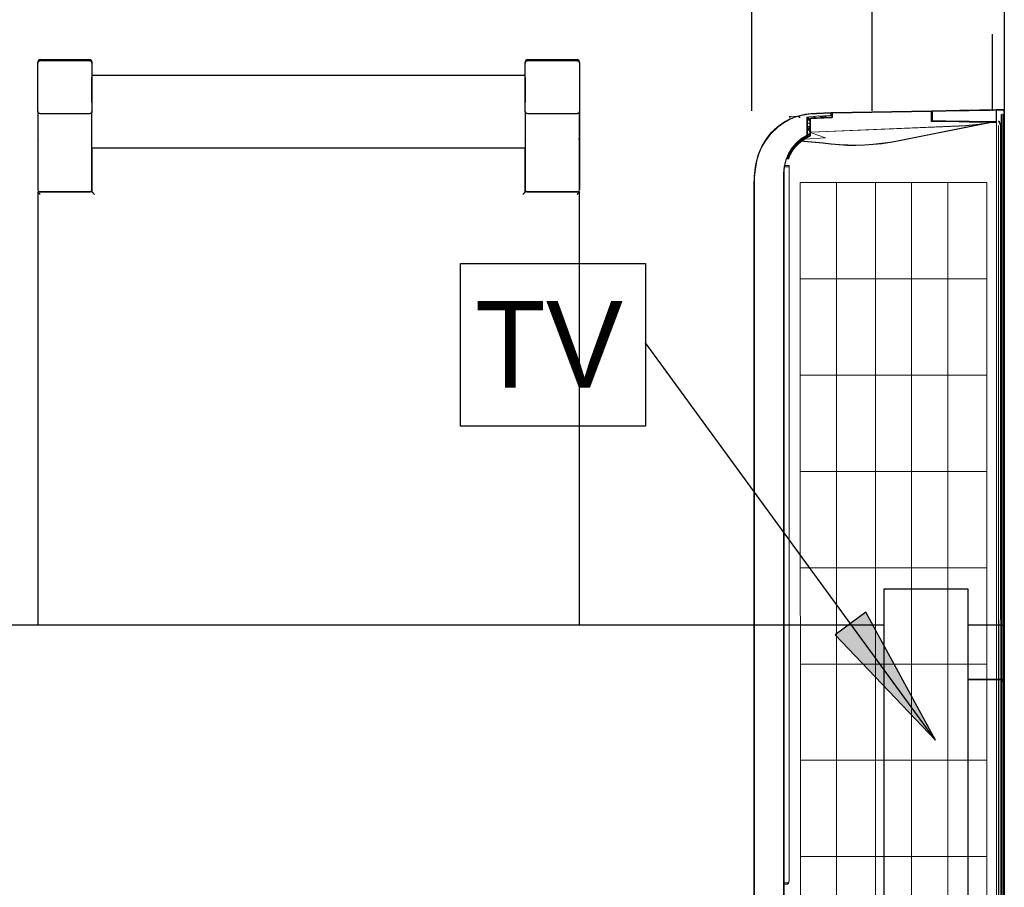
# Model space of a CAD drawing. Header units: centimetres. Extents: x -1062 to 5388, y 1642 to 2943.
# Tile 84 of 90: x 4839 to 4921, y 2526 to 2598. Entities that reach past the tile are written whole.
import ezdxf

# ---------------------------------------------------------------- set-up
doc = ezdxf.new("R2010")
doc.units = ezdxf.units.CM
doc.linetypes.add('HIDDEN', pattern=[9.525, 6.35, -3.175])
doc.layers.add('M-EQPM', color=220, linetype='Continuous', lineweight=25)
doc.layers.add('M-FREON-GAS-NEW', color=240, linetype='HIDDEN', lineweight=25, true_color=0xff003f)
for name, color, linetype in [('M-FREON-LIQUID-NEW', 150, 'Continuous'), ('M-XREF', 252, 'Continuous'), ('P-CONDENSATE', 130, 'Continuous'), ('XREF$0$Meble', 8, 'Continuous'), ('XREF$0$Notatki tekstowe', 8, 'Continuous'), ('XREF$0$Notatki tekstowe-1', 8, 'Continuous'), ('XREF$0$Wyposażenie elektryczne', 8, 'Continuous'), ('XREF$0$Ściany-2', 8, 'Continuous')]:
    doc.layers.add(name, color=color, linetype=linetype)
doc.styles.add('XREF$0$Arial', font='txt', dxfattribs={"height": 7.2})

# ---------------------------------------------------------------- blocks, each defined once
blk = doc.blocks.new('XREF$0$TV01 - TV01-849464-Aranżacja_01')
at = {"layer": 'XREF$0$Wyposażenie elektryczne'}
for p, q in [((-82.22, 2563.076), (-89.22, 2563.076)), ((-89.22, 2563.076), (-89.22, 2468.076)), ((-82.22, 2468.076), (-82.22, 2563.076)), ((-89.22, 2468.076), (-82.22, 2468.076))]:
    blk.add_line(p, q, dxfattribs=at)
blk = doc.blocks.new('XREF$0$Bimroom_Collection_Dining_Table_2022 - Dining Table-499016-Aranżacja_01')
at = {"layer": 'XREF$0$Meble'}
for p, q in [((-110, -40.5), (-107, -40.5)), ((-107, -40.5), (-109.8, -40.5)), ((-109.8, -45), (-107, -45)), ((-100, -45), (105.5, -45))]:
    blk.add_line(p, q, dxfattribs=at)
for centre, start, end in [((-109.8, -40.7), 90, 180), ((-109.8, -40.7), 90, 165), ((-109.8, -44.8), 180, 270), ((-109.8, -44.8), 180, 210), ((-109.8, -44.8), 240, 255)]:
    blk.add_arc(centre, 0.2, start, end, dxfattribs=at)
blk.add_open_spline([(-109.8, -40.3), (-109.818, -40.317), (-109.844, -40.344), (-109.877, -40.377), (-109.896, -40.396), (-109.911, -40.411), (-109.925, -40.425), (-109.942, -40.442), (-109.959, -40.459), (-109.974, -40.474), (-109.985, -40.485), (-109.997, -40.497), (-110, -40.5), (-110, -40.5)], degree=3, knots=[0, 0, 0, 0, 0.166667, 0.25, 0.333333, 0.375, 0.416667, 0.5, 0.583333, 0.666667, 0.75, 0.833333, 1, 1, 1, 1], dxfattribs=at)
blk = doc.blocks.new('XREF$0$Bimroom_Collection_Dining_Chair_2022 - Dining Chair-V11-Aranżacja_01')
at = {"layer": 'XREF$0$Meble'}
for p, q in [((-22.3, 28), (-18.2, 28)), ((-22.3, 27.908), (-18.2, 27.908)), ((18.2, 28), (22.3, 28)), ((18.2, 27.908), (22.3, 27.908)), ((-22.5, 27.8), (-22.5, 27.712)), ((-22.5, 27.8), (-22.5, 27.712)), ((-22.5, 23.696), (-22.5, 27.712)), ((-18, 27.712), (-18, 27.8)), ((-18, 27.712), (-18, 23.696)), ((18, 27.8), (18, 27.712)), ((18, 27.8), (18, 27.712)), ((18, 23.696), (18, 27.712)), ((22.5, 27.712), (22.5, 27.8)), ((22.5, 27.712), (22.5, 23.696)), ((18, 26.67), (-18, 26.67)), ((-18, 24.42), (-18, 26.498)), ((18, 26.498), (18, 24.42)), ((-22.5, 23.696), (-22.5, 17.2)), ((-22.5, 23.696), (-22.5, 21.3)), ((-18.2, 23.5), (-22.3, 23.5)), ((-18, 20.677), (-18, 23.696)), ((-18, 17.2), (-18, 23.696)), ((18, 23.696), (18, 20.677)), ((18, 23.696), (18, 17.2)), ((22.3, 23.5), (18.2, 23.5)), ((22.5, 17.2), (22.5, 23.696)), ((22.5, 23.696), (22.5, 17.2)), ((22.5, 21.3), (22.5, 23.696)), ((-18, 20.677), (-18, 20.674)), ((-18, 20.677), (-18, 17)), ((-18, 20.674), (18, 20.674)), ((18, 20.674), (18, 20.677)), ((18, 17), (18, 20.677)), ((-18, 17), (-22.5, 17)), ((-22.5, 17), (-22.5, -19.014)), ((-22.3, 17), (-18.2, 17)), ((22.5, 17), (18, 17)), ((18.2, 17), (22.3, 17)), ((22.5, -19.01), (22.5, 17))]:
    blk.add_line(p, q, dxfattribs=at)
for centre, start, end in [((-22.3, 27.8), 90, 180), ((-18.2, 27.8), 360, 90), ((18.2, 27.8), 90, 180), ((22.3, 27.8), 360, 90), ((-22.3, 21.3), 141.42857, 167.14286), ((-22.3, 21.3), 141.42857, 167.14286), ((-18.2, 21.3), 0, 38.57143), ((-18.2, 21.3), 12.85714, 38.57143), ((18.2, 21.3), 141.42857, 167.14286), ((18.2, 21.3), 141.42857, 167.14286), ((22.3, 21.3), 0, 38.57143), ((22.3, 21.3), 0, 38.57143), ((-22.3, 17.2), 180, 244.28571), ((-22.3, 17.2), 180, 244.28571), ((-18.2, 17.2), 295.71429, 0), ((-18.2, 17.2), 295.71429, 0), ((18.2, 17.2), 180, 244.28571), ((18.2, 17.2), 180, 244.28571), ((22.3, 17.2), 295.71429, 360), ((22.3, 17.2), 295.71429, 0), ((-22.3, 17.2), 257.14286, 270), ((-18.2, 17.2), 270, 282.85714), ((-18.2, 17.2), 270, 282.85714), ((18.2, 17.2), 257.14286, 270), ((18.2, 17.2), 257.14286, 270), ((22.3, 17.2), 270, 282.85714)]:
    blk.add_arc(centre, 0.2, start, end, dxfattribs=at)
for points, knots in [([(-22.5, 27.712), (-22.5, 27.735), (-22.492, 27.778), (-22.463, 27.831), (-22.425, 27.867), (-22.374, 27.898), (-22.33, 27.908), (-22.3, 27.908)], [-1, -1, -1, -1, -0.785714, -0.571429, -0.428571, -0.285714, 0, 0, 0, 0]), ([(-18.2, 27.908), (-18.177, 27.908), (-18.133, 27.901), (-18.08, 27.872), (-18.043, 27.836), (-18.01, 27.786), (-18, 27.742), (-18, 27.712)], [-1, -1, -1, -1, -0.785714, -0.571429, -0.428571, -0.285714, 0, 0, 0, 0]), ([(18, 27.712), (18, 27.735), (18.008, 27.778), (18.037, 27.831), (18.075, 27.867), (18.126, 27.898), (18.17, 27.908), (18.2, 27.908)], [-1, -1, -1, -1, -0.785714, -0.571429, -0.428571, -0.285714, 0, 0, 0, 0]), ([(22.3, 27.908), (22.323, 27.908), (22.367, 27.901), (22.42, 27.872), (22.457, 27.836), (22.49, 27.786), (22.5, 27.742), (22.5, 27.712)], [-1, -1, -1, -1, -0.785714, -0.571429, -0.428571, -0.285714, 0, 0, 0, 0]), ([(-22.3, 23.5), (-22.323, 23.5), (-22.367, 23.507), (-22.42, 23.536), (-22.457, 23.572), (-22.49, 23.622), (-22.5, 23.666), (-22.5, 23.696)], [-1, -1, -1, -1, -0.785714, -0.571429, -0.428571, -0.285714, 0, 0, 0, 0]), ([(-18, 23.696), (-18, 23.673), (-18.008, 23.63), (-18.037, 23.578), (-18.075, 23.541), (-18.126, 23.51), (-18.17, 23.5), (-18.2, 23.5)], [-1, -1, -1, -1, -0.785714, -0.571429, -0.428571, -0.285714, 0, 0, 0, 0]), ([(18.2, 23.5), (18.177, 23.5), (18.133, 23.507), (18.08, 23.536), (18.043, 23.572), (18.01, 23.622), (18, 23.666), (18, 23.696)], [-1, -1, -1, -1, -0.785714, -0.571429, -0.428571, -0.285714, 0, 0, 0, 0]), ([(22.5, 23.696), (22.5, 23.673), (22.492, 23.63), (22.463, 23.578), (22.425, 23.541), (22.374, 23.51), (22.33, 23.5), (22.3, 23.5)], [-1, -1, -1, -1, -0.785714, -0.571429, -0.428571, -0.285714, 0, 0, 0, 0]), ([(-22.5, 17), (-22.5, 17), (-22.497, 16.997), (-22.485, 16.985), (-22.474, 16.974), (-22.459, 16.959), (-22.442, 16.942), (-22.422, 16.922), (-22.404, 16.904), (-22.389, 16.889), (-22.373, 16.873), (-22.344, 16.844), (-22.318, 16.817), (-22.3, 16.8)], [0, 0, 0, 0, 0.166667, 0.25, 0.333333, 0.416667, 0.5, 0.583333, 0.666667, 0.708333, 0.75, 0.833333, 1, 1, 1, 1]), ([(-18, 17), (-18, 17), (-17.997, 16.997), (-17.985, 16.985), (-17.974, 16.974), (-17.959, 16.959), (-17.942, 16.942), (-17.922, 16.922), (-17.904, 16.904), (-17.889, 16.889), (-17.873, 16.873), (-17.844, 16.844), (-17.817, 16.818), (-17.8, 16.8)], [0, 0, 0, 0, 0.166667, 0.25, 0.333333, 0.416667, 0.5, 0.583333, 0.666667, 0.708333, 0.75, 0.833333, 1, 1, 1, 1]), ([(18, 17), (18, 17), (17.997, 16.997), (17.985, 16.985), (17.974, 16.974), (17.959, 16.959), (17.942, 16.942), (17.922, 16.922), (17.904, 16.904), (17.889, 16.889), (17.873, 16.873), (17.844, 16.844), (17.818, 16.817), (17.8, 16.8)], [0, 0, 0, 0, 0.166667, 0.25, 0.333333, 0.416667, 0.5, 0.583333, 0.666667, 0.708333, 0.75, 0.833333, 1, 1, 1, 1]), ([(22.5, 17), (22.5, 17), (22.497, 16.997), (22.485, 16.985), (22.474, 16.974), (22.459, 16.959), (22.442, 16.942), (22.422, 16.922), (22.404, 16.904), (22.389, 16.889), (22.373, 16.873), (22.344, 16.844), (22.317, 16.818), (22.3, 16.8)], [0, 0, 0, 0, 0.166667, 0.25, 0.333333, 0.416667, 0.5, 0.583333, 0.666667, 0.708333, 0.75, 0.833333, 1, 1, 1, 1])]:
    blk.add_open_spline(points, degree=3, knots=knots, dxfattribs=at)
blk = doc.blocks.new('XREF')
at = {"layer": 'XREF$0$Notatki tekstowe-1'}
blk.add_hatch(color=256, dxfattribs=at).paths.add_polyline_path([(-84.928, 2538.528), (-90.731, 2549.15), (-93.282, 2547.287)])
at = {"layer": 'XREF$0$Notatki tekstowe'}
for p, q in [((-84.928, 2538.528), (-109.037, 2571.532)), ((-90.731, 2549.15), (-93.282, 2547.287)), ((-84.928, 2538.528), (-90.731, 2549.15)), ((-93.282, 2547.287), (-84.928, 2538.528))]:
    blk.add_line(p, q, dxfattribs=at)
at = {"layer": 'XREF$0$Notatki tekstowe', "flags": 128}
blk.add_lwpolyline([(-124.397, 2578.128), (-109.037, 2578.128), (-109.037, 2564.608), (-124.397, 2564.608)], close=True, dxfattribs=at)
at = {"layer": 'XREF$0$Ściany-2'}
blk.add_line((-79.22, 2666.076), (-79.22, 2432.076), dxfattribs=at)
at = {"layer": 'XREF$0$Meble'}
blk.add_blockref('XREF$0$Bimroom_Collection_Dining_Chair_2022 - Dining Chair-V11-Aranżacja_01', (-137.021, 2567.076), dxfattribs=at)
at = {"layer": 'XREF$0$Meble', "rotation": 180}
blk.add_blockref('XREF$0$Bimroom_Collection_Dining_Table_2022 - Dining Table-499016-Aranżacja_01', (-189.22, 2503.076), dxfattribs=at)
at = {"layer": 'XREF$0$Wyposażenie elektryczne'}
blk.add_blockref('XREF$0$TV01 - TV01-849464-Aranżacja_01', (0, -12), dxfattribs=at)
at = {"layer": 'XREF$0$Notatki tekstowe-1', "insert": (-123.197, 2575.023), "char_height": 7.2, "width": 13.0896, "attachment_point": 1, "line_spacing_factor": 0.936439, "style": 'XREF$0$Arial'}
blk.add_mtext('\\pxt7.05556,14.11111,21.16667,28.22222,35.27778,42.33333,49.38889,56.44444,63.5,70.55556,77.61111,84.66667,91.72222,98.77778,105.83333,112.88889,119.94444,127,134.05556,141.11111,148.16667,155.22222,162.27778,169.33333,176.38889,183.44444,190.5,197.55556,204.61111,211.66667,218.72222,225.77778;{TV}', dxfattribs=at)
blk = doc.blocks.new('A$C65818201')
at = {"lineweight": 5}
for points in [[(-418.27, -0.3), (-418.27, -0.24), (-418.25, -0.18), (-418.22, -0.13), (-418.18, -0.09), (-418.14, -0.05), (-418.09, -0.02), (-418.03, 0), (-417.97, 0)], [(-417.97, 0), (-415.97, 0)], [(-417.97, 0), (-417.97, -0.01), (-417.97, -0.04), (-417.97, -0.09)], [(-415.97, 0), (415.97, 0)], [(-418.47, -0.59), (-418.47, -0.47), (-418.47, -0.38), (-418.47, -0.32), (-418.47, -0.3)], [(-418.47, -0.3), (-418.27, -0.3)], [(-418.27, -0.59), (-418.47, -0.59)], [(-418.47, -0.59), (-418.37, -6.43)], [(-418.26, -12.35), (-418.37, -6.43)], [(-418.37, -6.43), (-418.35, -6.52), (-418.33, -6.61), (-418.28, -6.7), (-418.21, -6.77), (-418.14, -6.83), (-418.05, -6.88), (-417.96, -6.9), (-417.86, -6.91)], [(-418.27, -0.35), (-418.26, -0.27), (-418.2, -0.18), (-418.13, -0.13), (-418.03, -0.09), (-418, -0.09), (-417.97, -0.09)], [(-418.27, -0.5), (-418.26, -0.46), (-418.24, -0.42), (-418.21, -0.38), (-418.18, -0.36), (-418.13, -0.33), (-418.09, -0.31), (-418.03, -0.3), (-417.97, -0.29)], [(-418.27, -0.36), (-418.27, -0.32), (-418.27, -0.3), (-418.27, -0.3)], [(-418.27, -0.5), (-418.27, -0.44), (-418.27, -0.4), (-418.27, -0.35)], [(-418.27, -0.35), (-418.27, -0.36)], [(-418.27, -0.39), (-418.27, -0.36)], [(-418.27, -0.39), (-418.27, -0.45), (-418.27, -0.51), (-418.27, -0.59)], [(-418.17, -6.43), (-418.27, -0.5)], [(-418.17, -6.44), (-418.27, -0.59)], [(-418.17, -6.43), (-418.16, -6.39), (-418.14, -6.35), (-418.11, -6.32), (-418.08, -6.29), (-418.03, -6.26), (-417.98, -6.24), (-417.92, -6.22), (-417.86, -6.22)], [(-418.17, -6.44), (-418.17, -6.43)], [(-417.67, -6.63), (-417.76, -6.63), (-417.86, -6.61), (-417.94, -6.6), (-418.02, -6.57), (-418.08, -6.54), (-418.12, -6.5), (-418.16, -6.47), (-418.17, -6.43)], [(-417.68, -6.91), (-417.77, -6.9), (-417.86, -6.88), (-417.95, -6.83), (-418.02, -6.78), (-418.09, -6.71), (-418.13, -6.63), (-418.16, -6.54), (-418.17, -6.44)], [(-417.97, -0.09), (-417.97, -0.14), (-417.97, -0.21), (-417.97, -0.29)], [(-415.97, -0.29), (-417.97, -0.29)], [(-417.97, -0.29), (-417.86, -6.22)], [(-417.86, -6.22), (-417.86, -6.26), (-417.85, -6.29), (-417.83, -6.33), (-417.81, -6.36), (-417.78, -6.38), (-417.75, -6.39), (-417.71, -6.41), (-417.67, -6.41)], [(-417.68, -6.91), (-417.86, -6.91)], [(-417.86, -6.91), (-417.76, -12.36)], [(-417.67, -6.63), (-417.68, -6.91)], [(-417.67, -6.41), (-408.4, -6.41)], [(-417.67, -6.63), (-417.67, -6.6), (-417.67, -6.57), (-417.67, -6.54), (-417.67, -6.51), (-417.67, -6.49), (-417.67, -6.46), (-417.67, -6.43), (-417.67, -6.41)], [(-408.4, -6.63), (-417.67, -6.63)], [(415.96, -0.98), (-414.98, -0.98)], [(-414.96, -2), (415.94, -2)], [(415.93, -2.49), (-414.29, -2.49)], [(-409.11, -4.68), (-408.11, -3.91), (-406.66, -3.14), (-405.08, -2.67), (415.93, -2.51)], [(-408.5, -12.36), (-408.4, -6.41)], [(405.31, -6.5), (-408.39, -6.5)], [(415.92, -3), (-404.98, -3.15), (-406.47, -3.6), (-407.84, -4.32), (-408.34, -4.68)], [(-408.09, -6.5), (-408.2, -12.36)], [(-407.8, -6.5), (-407.9, -12.21)], [(-407.61, -6.5), (-407.71, -12.36)], [(415.89, -4.68), (-405.28, -4.68)], [(415.89, -4.84), (-405.28, -4.84)], [(-417.83, -37.3), (-417.97, -29.04), (-418.12, -20.72), (-418.26, -12.35)], [(-418.26, -12.35), (-418.25, -12.36), (-418.23, -12.36), (-418.18, -12.36), (-418.12, -12.36), (-418.04, -12.36), (-417.96, -12.36), (-417.86, -12.36), (-417.76, -12.36)], [(-417.76, -12.36), (-417.62, -20.76), (-417.47, -29.11), (-417.32, -37.39)], [(-408.93, -37.39), (-408.79, -29.11), (-408.64, -20.76), (-408.5, -12.36)], [(-408.2, -12.36), (-408.34, -20.73), (-408.49, -29.07), (-408.63, -37.33)], [(-408.5, -12.36), (-408.44, -12.36), (-408.39, -12.36), (-408.33, -12.36), (-408.29, -12.36), (-408.25, -12.36), (-408.22, -12.36), (-408.2, -12.36)], [(-407.9, -12.21), (-408.05, -20.6), (-408.19, -28.95), (-408.33, -37.23)], [(-407.9, -12.21), (-407.95, -12.21), (-408.01, -12.21), (-408.06, -12.21), (-408.11, -12.21), (-408.15, -12.21), (-408.17, -12.21), (-408.19, -12.21), (-408.2, -12.21)], [(-408.15, -37.39), (-408, -29.11), (-407.86, -20.76), (-407.71, -12.36)], [(-407.9, -12.21), (-407.71, -12.21)], [(-407.71, -12.36), (-407.49, -12.36)], [(-407.49, -12.36), (-407.48, -12.44), (-406.4, -19.32), (-406.14, -20.9)], [(-406.35, -20.92), (-406.57, -19.34), (-407.48, -12.44), (-407.49, -12.36)], [(-407.49, -12.36), (-392.4, -87.31)], [(-357.74, -169.47), (-357.74, -14.47), (362.26, -14.47)], [(-277.74, -169.47), (-277.74, -14.47)], [(-197.74, -169.47), (-197.74, -14.47)], [(-117.74, -169.47), (-117.74, -14.47)], [(-37.74, -169.47), (-37.74, -14.47)], [(42.26, -169.47), (42.26, -14.47)], [(122.26, -169.47), (122.26, -14.47)], [(202.26, -169.47), (202.26, -14.47)], [(-406.14, -20.9), (-406.16, -20.9), (-406.19, -20.9), (-406.21, -20.9), (-406.24, -20.91), (-406.27, -20.91), (-406.29, -20.91), (-406.32, -20.92), (-406.35, -20.92)], [(-404.86, -37.39), (-405.15, -31.93), (-405.65, -26.44), (-406.35, -20.92)], [(-406.14, -20.9), (-405.44, -26.42), (-404.94, -31.93), (-404.65, -37.4)], [(-392.75, -87.37), (-406.14, -20.9)], [(-417.44, -59.71), (-417.83, -37.3)], [(-417.83, -37.3), (-417.82, -37.31), (-417.79, -37.33), (-417.75, -37.35), (-417.68, -37.37), (-417.61, -37.38), (-417.52, -37.38), (-417.42, -37.39), (-417.32, -37.39)], [(-417.32, -37.39), (-416.94, -59.76)], [(-409.32, -59.57), (-408.93, -37.39)], [(-408.63, -37.33), (-409.02, -59.51)], [(-408.93, -37.39), (-408.87, -37.39), (-408.82, -37.39), (-408.77, -37.38), (-408.72, -37.37), (-408.68, -37.37), (-408.66, -37.36), (-408.64, -37.34), (-408.63, -37.33)], [(-408.33, -37.23), (-408.72, -59.45)], [(-408.33, -37.23), (-408.39, -37.23), (-408.45, -37.24), (-408.5, -37.24), (-408.54, -37.25), (-408.58, -37.26), (-408.61, -37.27), (-408.63, -37.28), (-408.63, -37.29)], [(-408.15, -37.39), (-408.56, -60.8)], [(-408.15, -37.23), (-408.33, -37.23)], [(-404.65, -37.4), (-404.67, -37.4), (-404.69, -37.39), (-404.72, -37.39), (-404.74, -37.39), (-404.77, -37.39), (-404.8, -37.38), (-404.83, -37.39), (-404.86, -37.39)], [(-399.79, -160.35), (-404.86, -37.39)], [(-404.65, -37.4), (-399.59, -160.36)], [(-357.74, -46.97), (362.26, -46.97)], [(-417.44, -59.71), (-417.43, -59.76), (-417.42, -59.82), (-417.39, -59.87), (-417.35, -59.92), (-417.31, -59.95), (-417.25, -59.98), (-417.19, -60), (-417.14, -60)], [(-417.44, -59.71), (-417.43, -59.72), (-417.4, -59.73), (-417.35, -59.74), (-417.29, -59.75), (-417.21, -59.76), (-417.13, -59.76), (-417.03, -59.76), (-416.94, -59.76)], [(-417.42, -60.8), (-417.41, -60.8), (-417.38, -60.8), (-417.33, -60.8), (-417.27, -60.8), (-417.2, -60.8), (-417.11, -60.8), (-417.02, -60.8), (-416.92, -60.8)], [(-415.99, -142.73), (-417.42, -60.8)], [(-416.92, -60.5), (-416.99, -60.51), (-417.05, -60.54), (-417.11, -60.57), (-417.15, -60.61), (-417.21, -60.71), (-417.22, -60.8)], [(-416.94, -60), (-416.98, -60), (-417.01, -60), (-417.05, -60), (-417.08, -60), (-417.1, -60), (-417.12, -60), (-417.13, -60), (-417.14, -60)], [(-416.94, -59.76), (-416.94, -59.81), (-416.94, -59.86), (-416.94, -59.9), (-416.94, -59.94), (-416.94, -59.96), (-416.94, -59.99), (-416.94, -60), (-416.94, -60)], [(-416.94, -59.76), (-409.52, -59.76)], [(-409.52, -60), (-416.94, -60)], [(-416.92, -60.5), (-408.56, -60.5)], [(-416.92, -60.8), (-416.92, -60.69), (-416.92, -60.59), (-416.92, -60.52), (-416.92, -60.5)], [(-408.56, -60.8), (-416.92, -60.8)], [(-416.92, -60.8), (-415.49, -142.63)], [(-416.12, -60.5), (-416.11, -60)], [(-415.81, -60), (-415.82, -60.5)], [(-415.42, -60.5), (-415.43, -60)], [(-415.13, -60), (-415.12, -60.5)], [(-415.1, -60.5), (-415.1, -60.5), (-415.11, -60.5), (-415.12, -60.5)], [(-414.83, -60), (-414.82, -60.5)], [(-414.82, -60.5), (-414.83, -60)], [(-414.82, -60.5), (-414.82, -60.5)], [(-414.33, -60), (-414.32, -60.5)], [(-413.18, -60.5), (-413.19, -60)], [(-412.68, -60.5), (-412.69, -60)], [(-412.18, -60), (-412.18, -60.5)], [(-411.94, -60.5), (-411.93, -60)], [(-411.43, -60), (-411.44, -60.5)], [(-410.93, -60), (-410.94, -60.5)], [(-409.54, -60.5), (-409.53, -60)], [(-409.02, -59.51), (-409.03, -59.61), (-409.06, -59.7), (-409.11, -59.79), (-409.17, -59.86), (-409.25, -59.92), (-409.33, -59.96), (-409.42, -59.99), (-409.52, -60)], [(-409.52, -59.76), (-409.48, -59.76), (-409.45, -59.75), (-409.41, -59.73), (-409.38, -59.71), (-409.35, -59.67), (-409.34, -59.64), (-409.32, -59.6), (-409.32, -59.57)], [(-408.79, -59.76), (-408.94, -59.81), (-409.1, -59.88), (-409.33, -59.97), (-409.48, -60), (-409.52, -60), (-409.52, -60)], [(-409.52, -59.76), (-409.52, -59.81), (-409.52, -59.86), (-409.52, -59.9), (-409.52, -59.94), (-409.52, -59.96), (-409.52, -59.99), (-409.52, -60), (-409.52, -60)], [(-408.79, -60), (-409.03, -60), (-409.24, -60), (-409.43, -60), (-409.51, -60), (-409.52, -60), (-409.52, -60)], [(-409.32, -59.57), (-409.26, -59.57), (-409.21, -59.56), (-409.15, -59.56), (-409.11, -59.55), (-409.07, -59.55), (-409.04, -59.53), (-409.02, -59.52), (-409.02, -59.51)], [(-409.03, -60), (-409.04, -60.5)], [(-408.72, -59.45), (-408.78, -59.45), (-408.84, -59.46), (-408.89, -59.46), (-408.93, -59.47), (-408.97, -59.48), (-409, -59.49), (-409.01, -59.5), (-409.02, -59.51)], [(-408.72, -59.45), (-408.73, -59.56), (-408.75, -59.66), (-408.79, -59.76)], [(-408.79, -59.76), (-408.54, -59.76)], [(-408.79, -59.76), (-408.79, -59.81), (-408.79, -59.86), (-408.79, -59.9), (-408.79, -59.94), (-408.79, -59.96), (-408.79, -59.99), (-408.79, -60), (-408.79, -60)], [(-408.54, -60), (-408.79, -60)], [(-357.74, -76.97), (362.26, -76.97)], [(-392.75, -87.37), (-392.72, -87.37), (-392.68, -87.36), (-392.64, -87.36), (-392.6, -87.34), (-392.55, -87.34), (-392.5, -87.33), (-392.45, -87.32), (-392.4, -87.31)], [(-392.52, -167.89), (-392.12, -166.09), (-390.93, -150.46), (-390.02, -143.73), (-389.39, -136.91), (-389.04, -130), (-388.96, -123.02), (-389.16, -115.97), (-389.65, -108.88), (-390.4, -101.74), (-391.44, -94.57), (-392.75, -87.37)], [(-392.4, -87.31), (-391.08, -94.55), (-390.04, -101.78), (-389.28, -108.97), (-388.8, -116.12), (-388.6, -123.22), (-388.69, -130.25), (-389.05, -137.21), (-389.7, -144.08), (-390.63, -150.86), (-391.83, -166.53), (-392.23, -168.28)], [(-357.74, -106.97), (362.26, -106.97)], [(-415.49, -142.63), (-415.59, -142.66), (-415.68, -142.7), (-415.77, -142.72), (-415.84, -142.74), (-415.91, -142.75), (-415.95, -142.75), (-415.98, -142.74), (-415.99, -142.73)], [(-415.99, -142.73), (-415.98, -142.78), (-415.96, -142.84), (-415.93, -142.89), (-415.9, -142.93), (-415.85, -142.97), (-415.8, -143), (-415.75, -143.01), (-415.69, -143.02)], [(-415.99, -142.73), (-415.96, -144.18)], [(-415.82, -144.18), (-415.88, -144.18), (-415.92, -144.18), (-415.95, -144.18), (-415.96, -144.18)], [(-415.96, -144.18), (-415.37, -156)], [(-415.82, -144.18), (-415.82, -142.98)], [(-415.32, -143.71), (-415.41, -143.72), (-415.51, -143.75), (-415.59, -143.79), (-415.67, -143.85), (-415.73, -143.92), (-415.78, -144), (-415.81, -144.09), (-415.82, -144.18)], [(-415.82, -144.18), (-415.73, -144.17), (-415.62, -144.17)], [(-415.49, -142.63), (-415.53, -142.72), (-415.57, -142.8), (-415.6, -142.88), (-415.63, -142.94), (-415.65, -142.99), (-415.67, -143.02), (-415.68, -143.03), (-415.69, -143.02)], [(-415.68, -143.03), (-412.67, -143.03)], [(-415.62, -144.17), (-415.5, -144.1), (-415.33, -143.84), (-415.32, -143.71)], [(-415.47, -144.18), (-415.52, -144.18), (-415.57, -144.18), (-415.62, -144.17)], [(-415.49, -142.63), (-412.67, -142.63)], [(-415.47, -144.18), (-413.95, -144.18)], [(-414.87, -156.1), (-415.47, -144.18)], [(-415.32, -143.71), (-415.32, -143.03)], [(-413.97, -143.03), (-413.95, -144.18)], [(-413.95, -144.18), (-413.86, -144.19), (-413.76, -144.22), (-413.68, -144.26), (-413.6, -144.33), (-413.54, -144.4), (-413.49, -144.49), (-413.46, -144.57), (-413.45, -144.67)], [(-413.45, -144.67), (-413.48, -143.03)], [(-413.45, -144.67), (-412.87, -155.96)], [(-412.36, -149.14), (-413.44, -145.5)], [(-413.43, -146.25), (-412.55, -149.2)], [(-413.12, -146.57), (-413.18, -143.03)], [(-412.67, -142.63), (-412.67, -142.73), (-412.67, -142.82), (-412.67, -142.9), (-412.67, -142.96), (-412.67, -143), (-412.67, -143.03)], [(-411.67, -143.6), (-411.7, -143.41), (-411.76, -143.22), (-411.85, -143.06), (-411.97, -142.91), (-412.12, -142.79), (-412.29, -142.7), (-412.48, -142.64), (-412.67, -142.63)], [(-412.67, -143.03), (-412.54, -143.04), (-412.38, -143.12), (-412.25, -143.25), (-412.18, -143.42), (-412.17, -143.51)], [(-411.57, -155.94), (-412.17, -143.51)], [(-411.67, -143.6), (-411.77, -143.6), (-411.86, -143.6), (-411.95, -143.59), (-412.03, -143.58), (-412.09, -143.56), (-412.14, -143.55), (-412.16, -143.53), (-412.17, -143.51)], [(-411.67, -143.6), (-411.07, -156.03)], [(-357.74, -139.47), (362.26, -139.47)], [(-412.51, -151.78), (-413.28, -154.75)], [(-413.26, -155.5), (-412.31, -151.82)], [(-412.36, -149.14), (-412.36, -149.15), (-412.37, -149.15), (-412.39, -149.16), (-412.41, -149.16), (-412.44, -149.17), (-412.48, -149.18), (-412.51, -149.19), (-412.55, -149.2)], [(-412.55, -149.2), (-412.47, -149.52), (-412.41, -149.84), (-412.37, -150.16), (-412.35, -150.49), (-412.36, -150.81), (-412.38, -151.14), (-412.43, -151.46), (-412.51, -151.78)], [(-412.31, -151.82), (-412.31, -151.82), (-412.32, -151.82), (-412.34, -151.81), (-412.37, -151.81), (-412.4, -151.8), (-412.43, -151.79), (-412.47, -151.78), (-412.51, -151.78)], [(-412.41, -152.2), (-412.02, -152.2)], [(-412.31, -151.82), (-412.24, -151.49), (-412.18, -151.16), (-412.15, -150.82), (-412.15, -150.48), (-412.17, -150.14), (-412.21, -149.81), (-412.27, -149.47), (-412.36, -149.14)], [(-412.03, -151.7), (-412.28, -151.7)], [(-393.82, -165.92), (-395.07, -148.51), (-397.1, -154.81), (-399.39, -160.96)], [(-415.37, -156), (-415.37, -156), (-415.14, -160.67), (-414.57, -165.31), (-413.6, -170.01), (-412.19, -174.6), (-410.69, -178.24), (-408.88, -181.76), (-406.7, -185.2), (-404.22, -188.45), (-398.71, -194.15), (-395.59, -196.75), (-392.26, -199.09), (-388.47, -201.29), (-384.49, -203.14), (-380.23, -204.69), (-375.86, -205.89), (-374.78, -206.14), (-370.44, -206.94), (-362.95, -207.76), (-355.37, -208)], [(-415.37, -156), (-415.36, -156.02), (-415.33, -156.04), (-415.29, -156.06), (-415.23, -156.07), (-415.15, -156.09), (-415.07, -156.09), (-414.97, -156.09), (-414.87, -156.1)], [(-355.37, -207.61), (-362.21, -207.41), (-369.03, -206.75), (-375.74, -205.51), (-381.4, -203.86), (-386.86, -201.62), (-391.99, -198.77), (-398.32, -193.94), (-403.84, -188.23), (-406.98, -183.97), (-409.63, -179.37), (-411.72, -174.52), (-413.46, -168.52), (-414.48, -162.34), (-414.87, -156.1)], [(-412.87, -155.96), (-412.24, -164.01)], [(-411.54, -157.12), (-412.83, -157.35)], [(-412.81, -157.86), (-411.51, -157.63)], [(-409.63, -163.51), (-410.19, -163.45), (-410.72, -163.3), (-411.22, -163.06), (-411.66, -162.72), (-412.03, -162.31), (-412.32, -161.83), (-412.52, -161.31), (-412.52, -161.31)], [(-412.43, -162.6), (-411.99, -163.08), (-411.47, -163.47), (-410.89, -163.76), (-410.27, -163.93), (-409.63, -163.99)], [(-412.19, -162.05), (-412.14, -162.15), (-411.74, -162.63)], [(-411.25, -160.63), (-411.4, -159.06), (-411.52, -157.5), (-411.57, -155.94)], [(-411.07, -156.03), (-411.17, -156.03), (-411.26, -156.03), (-411.35, -156.02), (-411.42, -156.01), (-411.49, -155.99), (-411.53, -155.98), (-411.56, -155.96), (-411.57, -155.94)], [(-411.5, -160.05), (-411.54, -157.63)], [(-411.31, -160.05), (-411.36, -160.05), (-411.42, -160.05), (-411.46, -160.05), (-411.49, -160.05), (-411.5, -160.05)], [(-411.5, -160.05), (-411.49, -160.15), (-411.46, -160.24), (-411.42, -160.32), (-411.35, -160.4), (-411.27, -160.46), (-411.26, -160.47)], [(-411.26, -160.47), (-410.96, -162.56)], [(-411.25, -160.63), (-411.2, -160.8), (-411.13, -160.97), (-411.03, -161.12), (-410.92, -161.25), (-410.77, -161.36), (-410.6, -161.44), (-410.43, -161.49), (-410.25, -161.5)], [(-411.25, -160.63), (-411.23, -160.64), (-411.2, -160.66), (-411.16, -160.67), (-411.09, -160.68), (-411.02, -160.68), (-410.94, -160.68), (-410.84, -160.68), (-410.75, -160.66)], [(-410.96, -162.56), (-411.07, -161.89), (-411.15, -161.3), (-411.18, -161.1)], [(-411.07, -156.03), (-411.02, -157.58), (-410.91, -159.13), (-410.75, -160.66)], [(-410.96, -162.56), (-410.94, -162.57), (-410.88, -162.57), (-410.79, -162.57), (-410.67, -162.55), (-410.52, -162.53), (-410.35, -162.51), (-410.17, -162.48), (-409.97, -162.45)], [(-410.84, -163.25), (-410.96, -162.56)], [(-410.25, -161.1), (-410.34, -161.1), (-410.43, -161.07), (-410.51, -161.03), (-410.58, -160.98), (-410.64, -160.91), (-410.69, -160.84), (-410.73, -160.75), (-410.75, -160.66)], [(-410.25, -161.1), (-410.25, -161.19), (-410.25, -161.26), (-410.25, -161.33), (-410.25, -161.39), (-410.25, -161.44), (-410.25, -161.47), (-410.25, -161.5), (-410.25, -161.5)], [(-410.25, -161.1), (-397.03, -161.1)], [(-409.97, -162.45), (-410.08, -162.12), (-410.16, -161.83), (-410.22, -161.63), (-410.24, -161.52), (-410.25, -161.5)], [(-397.03, -161.5), (-410.25, -161.5)], [(-409.97, -162.45), (-409.78, -163.5)], [(-409.48, -162.45), (-409.97, -162.45)], [(-397.5, -163.51), (-409.63, -163.51)], [(-409.63, -163.51), (-409.63, -163.51), (-409.63, -163.54), (-409.63, -163.59), (-409.63, -163.65), (-409.63, -163.72), (-409.63, -163.81), (-409.63, -163.9), (-409.63, -163.99)], [(-409.48, -161.5), (-409.48, -161.52), (-409.48, -161.58), (-409.48, -161.66), (-409.48, -161.78), (-409.48, -161.92), (-409.48, -162.08), (-409.48, -162.26), (-409.48, -162.45)], [(-407.07, -161.5), (-407.1, -163.51)], [(-407.04, -163.51), (-407.03, -162.88), (-407.01, -161.88), (-407.01, -161.5)], [(-404.28, -161.5), (-404.28, -161.68), (-404.28, -163.09), (-404.28, -163.51)], [(-403.98, -163.51), (-403.98, -163.21), (-403.98, -161.74), (-403.98, -161.5)], [(-402.07, -161.59), (-402.26, -161.6), (-402.45, -161.63), (-402.61, -161.69), (-402.75, -161.78), (-402.86, -161.88), (-402.94, -162.01), (-402.98, -162.14)], [(-402.97, -162.1), (-402.98, -162.12), (-402.98, -162.19)], [(-402.98, -162.19), (-402.98, -162.18), (-402.98, -162.16), (-402.98, -162.14)], [(-402.98, -162.19), (-402.98, -162.56)], [(-402.97, -162.46), (-402.98, -162.49), (-402.98, -162.53), (-402.98, -162.56)], [(-402.98, -162.56), (-402.96, -162.5)], [(-402.98, -162.56), (-402.98, -163.51)], [(-402.98, -162.56), (-402.98, -162.6), (-402.96, -162.63), (-402.94, -162.67), (-402.91, -162.7), (-402.88, -162.73), (-402.84, -162.76), (-402.78, -162.78), (-402.73, -162.8)], [(-402.07, -161.65), (-402.25, -161.71), (-402.44, -161.8), (-402.6, -161.91), (-402.74, -162.04), (-402.85, -162.18), (-402.93, -162.32), (-402.97, -162.46)], [(-402.82, -161.75), (-402.94, -161.97), (-402.97, -162.1)], [(-402.96, -162.5), (-402.96, -162.49), (-402.96, -162.49), (-402.97, -162.49), (-402.97, -162.48), (-402.97, -162.48), (-402.97, -162.47), (-402.97, -162.46)], [(-402.96, -162.5), (-402.88, -162.4), (-402.72, -162.31), (-402.58, -162.28)], [(-402.72, -162.75), (-402.77, -162.72), (-402.81, -162.7), (-402.85, -162.67), (-402.89, -162.64), (-402.92, -162.6), (-402.94, -162.57), (-402.96, -162.53), (-402.96, -162.5)], [(-402.63, -161.5), (-402.83, -161.75)], [(-402.07, -161.59), (-402.25, -161.56), (-402.42, -161.56), (-402.58, -161.59), (-402.71, -161.65), (-402.81, -161.73), (-402.83, -161.75)], [(-402.73, -162.8), (-402.73, -162.78), (-402.73, -162.76), (-402.72, -162.75)], [(-402.73, -163.51), (-402.73, -162.8)], [(-402.58, -162.28), (-402.65, -162.44), (-402.7, -162.6), (-402.72, -162.75)], [(-402.72, -162.75), (-401.58, -163.14)], [(-402.07, -161.65), (-402.21, -161.78), (-402.35, -161.93), (-402.47, -162.1), (-402.58, -162.28)], [(-402.58, -162.28), (-402.58, -162.28)], [(-402.58, -162.28), (-401.62, -162.6)], [(-402.07, -161.59), (-402, -161.5)], [(-402.07, -161.65), (-402.07, -161.59)], [(-400.6, -162.15), (-402.07, -161.65)], [(-401.58, -163.14), (-401.66, -162.95), (-401.67, -162.77), (-401.62, -162.6)], [(-401.62, -162.6), (-401.47, -162.44), (-401.25, -162.31), (-400.95, -162.21), (-400.6, -162.15)], [(-401.58, -163.14), (-401.36, -163.51)], [(-400.6, -162.15), (-400.48, -162.14)], [(-400.48, -161.5), (-400.48, -162.14)], [(-399.39, -161.06), (-399.49, -161.05), (-399.58, -161), (-399.66, -160.9), (-399.74, -160.72), (-399.79, -160.35)], [(-399.59, -160.36), (-399.61, -160.35), (-399.63, -160.35), (-399.65, -160.35), (-399.68, -160.35), (-399.71, -160.35), (-399.73, -160.35), (-399.77, -160.35), (-399.79, -160.35)], [(-399.59, -160.36), (-399.59, -160.68), (-399.55, -160.85), (-399.51, -160.92), (-399.47, -160.94), (-399.45, -160.95), (-399.41, -160.96), (-399.39, -160.96)], [(-399.39, -160.96), (-399.39, -160.97), (-399.39, -160.98), (-399.39, -160.99), (-399.39, -161), (-399.39, -161.02), (-399.39, -161.03), (-399.39, -161.05), (-399.39, -161.06)], [(-397.92, -163.51), (-398.52, -161.5)], [(-397.63, -163.51), (-398.23, -161.5)], [(-397.51, -163.43), (-397.8, -162.36), (-398.02, -161.5)], [(-397.54, -161.74), (-397.71, -161.68), (-397.85, -161.57), (-397.91, -161.5)], [(-397.57, -161.5), (-397.57, -161.51), (-397.56, -161.52), (-397.55, -161.54), (-397.55, -161.57), (-397.54, -161.6), (-397.54, -161.64), (-397.54, -161.68), (-397.54, -161.74)], [(-397.47, -161.74), (-397.54, -161.74)], [(-397.03, -163.39), (-397.11, -163.41), (-397.2, -163.43), (-397.28, -163.44), (-397.35, -163.45), (-397.41, -163.45), (-397.45, -163.45), (-397.49, -163.44), (-397.51, -163.43)], [(-397.3, -163.52), (-397.37, -163.51), (-397.43, -163.51), (-397.5, -163.51)], [(-397.5, -163.51), (-397.5, -163.51), (-397.5, -163.54), (-397.5, -163.59), (-397.5, -163.65), (-397.5, -163.72), (-397.5, -163.81), (-397.5, -163.9), (-397.5, -163.99)], [(-397.47, -161.5), (-397.47, -161.51), (-397.47, -161.52), (-397.47, -161.54), (-397.47, -161.57), (-397.47, -161.61), (-397.47, -161.65), (-397.47, -161.69), (-397.47, -161.74)], [(-397.47, -161.74), (-397.32, -162.33), (-397.03, -163.39)], [(-397.03, -161.74), (-397.47, -161.74)], [(-397.3, -163.52), (-397.3, -163.53), (-397.31, -163.56), (-397.32, -163.6), (-397.33, -163.66), (-397.35, -163.74), (-397.36, -163.82), (-397.38, -163.91), (-397.4, -164.01)], [(-397.17, -163.56), (-397.18, -163.57), (-397.19, -163.59), (-397.21, -163.64), (-397.23, -163.69), (-397.25, -163.76), (-397.28, -163.84), (-397.31, -163.92), (-397.34, -164.01)], [(-397.17, -163.56), (-397.3, -163.52)], [(-397.08, -163.59), (-397.08, -163.6), (-397.09, -163.63), (-397.1, -163.67), (-397.11, -163.73), (-397.14, -163.8), (-397.17, -163.87), (-397.21, -163.96), (-397.24, -164.04)], [(-397.08, -163.59), (-397.17, -163.56)], [(-396.78, -163.81), (-397.04, -163.61), (-397.08, -163.59)], [(-397.03, -161.5), (-397.03, -161.5), (-397.03, -161.47), (-397.03, -161.44), (-397.03, -161.39), (-397.03, -161.33), (-397.03, -161.26), (-397.03, -161.19), (-397.03, -161.1)], [(-397.03, -161.1), (-396.85, -161.13), (-396.66, -161.18), (-396.49, -161.27), (-396.34, -161.39), (-396.21, -161.53), (-396.12, -161.7)], [(-397.03, -161.5), (-397.03, -161.51), (-397.03, -161.52), (-397.03, -161.54), (-397.03, -161.57), (-397.03, -161.61), (-397.03, -161.65), (-397.03, -161.69), (-397.03, -161.74)], [(-396.58, -161.8), (-396.63, -161.72), (-396.69, -161.64), (-396.76, -161.58), (-396.85, -161.54), (-396.94, -161.51), (-397.03, -161.5)], [(-396.85, -161.86), (-396.87, -161.83), (-396.9, -161.8), (-396.93, -161.78), (-396.96, -161.76), (-397, -161.75), (-397.03, -161.74)], [(-396.99, -163.69), (-397, -163.51), (-397.03, -163.39)], [(-396.58, -161.8), (-396.59, -161.8), (-396.61, -161.79), (-396.63, -161.79), (-396.66, -161.8), (-396.7, -161.81), (-396.75, -161.82), (-396.8, -161.84), (-396.85, -161.86)], [(-396.21, -163.24), (-396.85, -161.86)], [(-396.58, -161.8), (-396.56, -161.81), (-396.53, -161.82), (-396.49, -161.82), (-396.43, -161.81), (-396.36, -161.79), (-396.29, -161.76), (-396.21, -161.74), (-396.12, -161.7)], [(-378.32, -179.49), (-381.69, -177.91), (-384.86, -175.96), (-387.8, -173.68), (-390.47, -171.09), (-392.84, -168.22), (-394.88, -165.11), (-396.58, -161.8)], [(-378.86, -179.54), (-381.72, -178.17), (-384.95, -176.2), (-387.93, -173.89), (-390.65, -171.27), (-393.06, -168.37), (-395.13, -165.22), (-396.21, -163.24)], [(-396.12, -161.7), (-394.45, -164.96), (-392.44, -168.03), (-390.1, -170.85), (-387.47, -173.4), (-384.58, -175.65), (-381.45, -177.56), (-378.14, -179.13)], [(-411.87, -169.52), (-413.15, -170.97)], [(-413.14, -171.7), (-411.86, -170.25)], [(-412.73, -178.03), (-412.85, -171.37)], [(-397.44, -164.01), (-412.24, -164.01)], [(-409.63, -163.99), (-397.5, -163.99)], [(-397.5, -163.99), (-397.47, -163.99), (-397.43, -164), (-397.4, -164.01)], [(-397.44, -164.01), (-397.35, -164.01), (-397.26, -164.03), (-397.17, -164.08), (-397.1, -164.13), (-397.04, -164.2), (-396.99, -164.27)], [(-397.24, -164.04), (-397.21, -164.05), (-396.95, -164.14)], [(-396.99, -164.27), (-394.05, -168.91), (-390.5, -173), (-386.41, -176.5), (-381.86, -179.34), (-376.7, -181.57), (-371.22, -182.98), (-365.51, -183.5)], [(-396.78, -163.81), (-396.77, -163.82), (-396.77, -163.85), (-396.78, -163.89), (-396.8, -163.93), (-396.82, -163.98), (-396.86, -164.03), (-396.9, -164.09), (-396.95, -164.14)], [(-396.95, -164.14), (-396.86, -164.27)], [(-396.95, -164.35), (-396.95, -164.14)], [(-396.61, -164.05), (-396.61, -164.06), (-396.62, -164.08), (-396.64, -164.1), (-396.67, -164.13), (-396.7, -164.16), (-396.75, -164.2), (-396.8, -164.23), (-396.86, -164.27)], [(-396.86, -164.27), (-393.7, -169.37)], [(-396.61, -164.05), (-396.78, -163.81)], [(-393.45, -169.08), (-396.61, -164.05)], [(-393.45, -169.08), (-393.44, -169.09), (-393.45, -169.12), (-393.47, -169.15), (-393.5, -169.18), (-393.54, -169.22), (-393.59, -169.27), (-393.65, -169.32), (-393.7, -169.37)], [(-366.21, -183), (-367.19, -182.96), (-371.12, -182.55), (-376.75, -181.14), (-382.06, -178.84), (-386.91, -175.69), (-391.17, -171.8), (-393.45, -169.08)], [(-357.74, -169.47), (362.26, -169.47)], [(-411.73, -178.03), (-413.03, -178.03)], [(-413.02, -178.52), (-411.72, -178.52)], [(-378.31, -179.76), (-378.86, -179.54)], [(-377.64, -179.03), (-377.65, -179.15), (-377.7, -179.27), (-377.76, -179.37), (-377.86, -179.45), (-377.97, -179.5), (-378.08, -179.53), (-378.21, -179.53), (-378.32, -179.49)], [(-378.32, -179.49), (-378.31, -179.49), (-378.3, -179.47), (-378.28, -179.44), (-378.26, -179.4), (-378.23, -179.34), (-378.2, -179.28), (-378.17, -179.21), (-378.14, -179.13)], [(-378.2, -179.54), (-378.32, -179.49)], [(-377.97, -179.9), (-378.31, -179.76)], [(-377.51, -179.08), (-377.53, -179.2), (-377.57, -179.31), (-377.64, -179.41), (-377.73, -179.5), (-377.84, -179.55), (-377.95, -179.58), (-378.08, -179.58), (-378.2, -179.54)], [(-377.97, -179.9), (-377.98, -179.88), (-378.05, -179.75), (-378.11, -179.65), (-378.16, -179.58), (-378.2, -179.54)], [(-378.14, -179.13), (-378.04, -179.13), (-377.95, -179.12), (-377.86, -179.12), (-377.79, -179.1), (-377.73, -179.09), (-377.68, -179.07), (-377.65, -179.05), (-377.64, -179.03)], [(-377.47, -179.8), (-377.48, -179.82), (-377.52, -179.84), (-377.56, -179.85), (-377.62, -179.87), (-377.7, -179.88), (-377.78, -179.89), (-377.87, -179.89), (-377.97, -179.9)], [(-377.96, -180.62), (-377.97, -179.9)], [(-377.64, -179.03), (-377.51, -179.08)], [(-377.51, -179.08), (-377.5, -179.13), (-377.49, -179.27), (-377.47, -179.48), (-377.47, -179.76), (-377.47, -179.8)], [(-377.47, -179.8), (-377.46, -180.84)], [(-371.98, -182.5), (-371.98, -182.31), (-371.98, -180.63), (-371.98, -178.7)], [(-371.98, -178.7), (-371.97, -178.7), (-371.78, -178.76), (-371.62, -178.75)], [(-371.98, -178.7), (-281.97, -178.7)], [(-371.62, -178.77), (-281.97, -178.77)], [(-370.98, -178.77), (-370.98, -179.96), (-370.98, -181.55), (-370.98, -182.57)], [(-281.97, -178.7), (-85.63, -178.7)], [(-281.97, -178.77), (-85.63, -178.77)], [(-85.63, -178.7), (24.68, -178.7)], [(-85.63, -178.77), (24.68, -178.77)], [(24.68, -178.7), (221.03, -178.7)], [(24.68, -178.77), (221.03, -178.77)], [(221.03, -178.7), (221.03, -178.75), (221.03, -178.77)], [(221.03, -178.7), (222.35, -178.79), (223.52, -179.02), (224.41, -179.37), (224.93, -179.8), (225.04, -180.1)], [(221.03, -178.77), (221.76, -178.8)], [(221.76, -178.8), (221.89, -178.81), (222.82, -178.94), (223.56, -179.14), (223.96, -179.33), (224.11, -179.43), (224.1, -179.42)], [(224.03, -183), (224.03, -182.14), (224.03, -180.75), (224.03, -179.16)], [(225.04, -180.1), (224.84, -180.08), (224.65, -180.03), (224.48, -179.94), (224.32, -179.82), (224.2, -179.68), (224.11, -179.52), (224.07, -179.41)], [(-368.1, -182.91), (-365.51, -183)], [(-365.51, -183), (-366.21, -183)], [(-366.21, -183), (-366.21, -183.01), (-366.21, -183.04), (-366.21, -183.08), (-366.21, -183.14), (-366.21, -183.22), (-366.21, -183.3), (-366.21, -183.39), (-366.21, -183.49)], [(-366.21, -183.49), (-365.51, -183.49)], [(-365.51, -183), (363.5, -183)], [(-365.51, -183), (-365.51, -183.04), (-365.51, -183.15), (-365.51, -183.31), (-365.51, -183.49)], [(363.5, -183.49), (-365.51, -183.49)], [(-365.51, -183.49), (-365.51, -183.5)], [(363.5, -183.5), (-365.51, -183.5)], [(225.04, -180.1), (225.04, -181.71), (225.04, -183)], [(-355.37, -208), (-355.37, -208), (-355.37, -207.97), (-355.37, -207.94), (-355.37, -207.89), (-355.37, -207.83), (-355.37, -207.76), (-355.37, -207.69), (-355.37, -207.61)], [(-355.37, -207.61), (353.37, -207.61)], [(353.37, -208), (-355.37, -208)]]:
    blk.add_lwpolyline(points, dxfattribs=at)

msp = doc.modelspace()

# ---------------------------------------------------------------- linework, layer by layer
at = {"layer": 'M-FREON-GAS-NEW'}
msp.add_line((4919.809, 2590.82), (4919.809, 2655.82), dxfattribs=at)
at = {"layer": 'M-FREON-LIQUID-NEW'}
msp.add_line((4909.809, 2590.82), (4909.809, 2645.82), dxfattribs=at)
at = {"layer": 'P-CONDENSATE'}
msp.add_line((4899.809, 2590.82), (4899.809, 2635.82), dxfattribs=at)

# ---------------------------------------------------------------- block references
at = {"layer": 'M-EQPM', "xscale": 0.1, "yscale": 0.1, "zscale": 0.1, "rotation": 270.0010135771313}
msp.add_blockref('A$C65818201', (4920.78, 2549.076), dxfattribs=at)
at = {"layer": 'M-XREF'}
msp.add_blockref('XREF', (5000, 0), dxfattribs=at)

doc.saveas('drawing.dxf')
